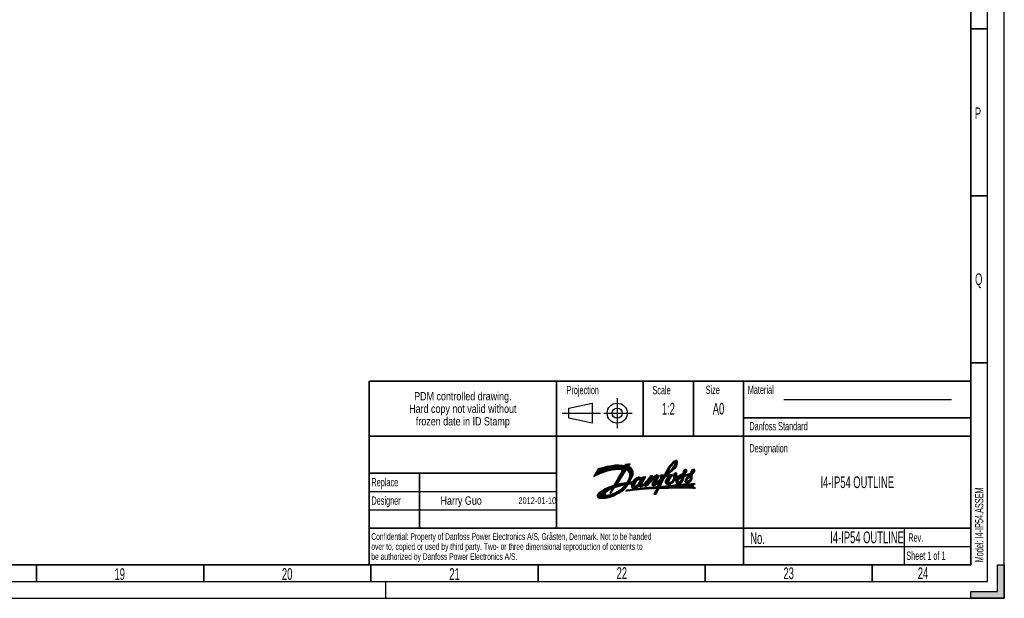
# Model space of a CAD drawing. Header units: millimetres. Extents: x 0 to 1189, y 0 to 841.
# Tile 27 of 67: x 894 to 1189, y 0 to 173. Entities that reach past the tile are written whole.
import ezdxf

# ---------------------------------------------------------------- set-up
doc = ezdxf.new("R2010")
doc.units = ezdxf.units.MM
doc.header["$LTSCALE"] = 65.395
doc.linetypes.add('DASHED', pattern=[0.2, 0.1, -0.1])
doc.layers.get('0').update_dxf_attribs({"linetype": 'CONTINUOUS'})
doc.styles.get("Standard").update_dxf_attribs({"font": 'txt', "width": 0.8})
doc.styles.add('TEXTSTYLE_2', font='txt', dxfattribs={"width": 0.6})

# ---------------------------------------------------------------- blocks, each defined once
blk = doc.blocks.new('SYMBOL_0_BL0', base_point=(1067.18, 55.42))
at = {"color": 3, "linetype": 'CONTINUOUS'}
for p, q in [((1073.18, 59.92), (1073.18, 50.92)), ((1058.68, 56.92), (1065.68, 58.42)), ((1058.68, 53.92), (1058.68, 56.92)), ((1065.68, 58.42), (1065.68, 52.42)), ((1056.68, 55.42), (1068.18, 55.42)), ((1065.68, 52.42), (1058.68, 53.92)), ((1069.18, 55.42), (1077.68, 55.42))]:
    blk.add_line(p, q, dxfattribs=at)
for radius in [3, 1.5]:
    blk.add_circle((1073.18, 55.42), radius, dxfattribs=at)

msp = doc.modelspace()

# ---------------------------------------------------------------- hatches: boundary and pattern name
at = {"linetype": 'CONTINUOUS'}
msp.add_hatch(color=2, dxfattribs=at).paths.add_polyline_path([(1179, 0), (1179, 2), (1187, 2), (1187, 10), (1189, 10), (1189, 0)])

# ---------------------------------------------------------------- linework, layer by layer
at = {"color": 7, "linetype": 'CONTINUOUS'}
for p, q in [((1189, 0), (1189, 841)), ((1187, 10), (1189, 10)), ((1187, 2), (1187, 10)), ((1189, 10), (1189, 0)), ((0, 0), (1189, 0)), ((1179, 2), (1187, 2)), ((1179, 0), (1179, 2)), ((1189, 0), (1179, 0))]:
    msp.add_line(p, q, dxfattribs=at)
at = {"color": 2, "linetype": 'CONTINUOUS'}
for p, q in [((1184, 5), (1184, 836)), ((998.9969, 64.9996), (1178.9969, 64.9996)), ((998.9969, 64.9996), (998.9969, 9.9996)), ((1054.9969, 64.9996), (1054.9969, 20.9996)), ((1080.9969, 64.9996), (1080.9969, 48.4996)), ((1095.9969, 64.9996), (1095.9969, 48.4996)), ((1110.9969, 64.9996), (1110.9969, 9.9996)), ((1178.9969, 64.9996), (1178.9969, 9.9996)), ((1110.9969, 53.9996), (1178.9969, 53.9996)), ((998.9969, 48.4996), (1178.9969, 48.4996)), ((998.9969, 37.4996), (1054.9969, 37.4996)), ((1013.9969, 37.4996), (1013.9969, 20.9996)), ((998.9969, 31.9996), (1054.9969, 31.9996)), ((998.9969, 26.4996), (1054.9969, 26.4996)), ((998.9969, 20.9996), (1178.9969, 20.9996)), ((1158.9969, 20.9996), (1158.9969, 9.9996)), ((1110.9969, 15.4996), (1178.9969, 15.4996)), ((998.9969, 9.9996), (1178.9969, 9.9996)), ((15, 5), (1184, 5))]:
    msp.add_line(p, q, dxfattribs=at)
at = {"color": 5, "linetype": 'CONTINUOUS'}
msp.add_line((1123.0331, 59.4899), (1173.176, 59.5062), dxfattribs=at)
at = {"color": 1, "linetype": 'CONTINUOUS'}
for p, q in [((1088.153, 38.5887), (1090.8234, 41.2592)), ((1090.3599, 40.6161), (1090.9937, 41.2498)), ((1067.4549, 38.7093), (1066.091, 36.3747)), ((1066.2149, 36.5868), (1068.6959, 39.0679)), ((1066.2819, 36.4742), (1068.9387, 39.131)), ((1066.4673, 37.0188), (1068.45, 39.0016)), ((1066.6443, 36.6569), (1069.1785, 39.1912)), ((1066.7196, 37.4508), (1068.2009, 38.932)), ((1066.972, 37.8828), (1067.9483, 38.8591)), ((1066.9917, 36.8248), (1069.4155, 39.2486)), ((1067.2244, 38.3147), (1067.6922, 38.7825)), ((1067.3261, 36.9796), (1069.6497, 39.3032)), ((1067.6493, 37.1232), (1069.8813, 39.3552)), ((1067.9624, 37.2566), (1070.1103, 39.4046)), ((1068.2664, 37.3811), (1070.337, 39.4517)), ((1068.5623, 37.4974), (1070.5612, 39.4963)), ((1068.8509, 37.6063), (1070.7833, 39.5387)), ((1069.1328, 37.7087), (1071.0031, 39.579)), ((1069.4174, 37.8136), (1071.2296, 39.6258)), ((1069.6908, 37.9075), (1071.4508, 39.6675)), ((1069.9546, 37.9916), (1071.6663, 39.7034)), ((1070.2098, 38.0672), (1071.8766, 39.7341)), ((1070.4573, 38.1351), (1072.0821, 39.7599)), ((1070.6979, 38.1961), (1072.2831, 39.7814)), ((1070.9323, 38.2509), (1072.48, 39.7986)), ((1071.1609, 38.2999), (1072.6729, 39.8119)), ((1071.3843, 38.3437), (1072.8622, 39.8216)), ((1071.6028, 38.3826), (1073.048, 39.8278)), ((1071.8168, 38.417), (1073.2306, 39.8308)), ((1072.0264, 38.447), (1073.41, 39.8306)), ((1072.2295, 38.4705), (1073.5865, 39.8275)), ((1072.4283, 38.4897), (1073.7602, 39.8216)), ((1072.6233, 38.5051), (1073.9313, 39.813)), ((1072.8147, 38.5169), (1074.0997, 39.8019)), ((1073.0026, 38.5251), (1074.2657, 39.7883)), ((1073.1872, 38.5302), (1074.4294, 39.7723)), ((1073.3687, 38.5321), (1074.5907, 39.7541)), ((1073.4699, 36.1188), (1076.7615, 39.4104)), ((1073.5473, 38.5311), (1074.7499, 39.7336)), ((1073.7121, 36.5406), (1076.6403, 39.4688)), ((1073.7231, 38.5273), (1074.9069, 39.7111)), ((1073.8962, 38.5208), (1075.0619, 39.6864)), ((1073.9544, 36.9625), (1076.8502, 39.8583)), ((1074.0668, 38.5117), (1075.2149, 39.6598)), ((1074.1966, 37.3843), (1077.0341, 40.2218)), ((1074.2349, 38.5002), (1075.7769, 40.0422)), ((1074.4006, 38.4864), (1075.9864, 40.0721)), ((1074.4388, 37.8061), (1076.8246, 40.1919)), ((1074.5571, 38.4632), (1076.1959, 40.1021)), ((1074.6535, 38.3801), (1076.4055, 40.132)), ((1074.6705, 38.2174), (1076.615, 40.1619)), ((1075.6812, 40.0285), (1075.2972, 39.6446)), ((1077.0634, 40.226), (1075.6812, 40.0285)), ((1075.9384, 38.4077), (1076.8768, 39.3461)), ((1076.1171, 38.4068), (1076.9866, 39.2763)), ((1076.247, 38.357), (1077.091, 39.2011)), ((1076.3472, 38.2777), (1077.1903, 39.1207)), ((1076.4322, 38.1831), (1077.2844, 39.0353)), ((1076.517, 38.0883), (1077.3735, 38.9447)), ((1076.596, 37.9876), (1077.4575, 38.8491)), ((1076.6276, 39.4745), (1077.0634, 40.226)), ((1076.669, 37.881), (1077.5363, 38.7484)), ((1076.7359, 37.7683), (1077.61, 38.6424)), ((1076.7963, 37.6491), (1077.6782, 38.5311)), ((1076.8498, 37.523), (1077.7408, 38.4141)), ((1085.0521, 34.2307), (1089.3498, 38.5283)), ((1085.591, 34.5899), (1091.223, 40.2219)), ((1087.62, 37.5169), (1088.6742, 38.5711)), ((1087.7651, 37.8417), (1088.9051, 38.9817)), ((1087.9389, 38.195), (1089.2899, 39.546)), ((1088.4316, 39.0469), (1090.5927, 41.208)), ((1088.5689, 37.3882), (1091.1661, 39.9854)), ((1088.8415, 39.6365), (1090.3174, 41.1124)), ((1089.2307, 37.8704), (1091.0499, 39.6896)), ((1089.6215, 38.8), (1091.249, 40.4275)), ((1090.2832, 39.6413), (1091.2543, 40.6125)), ((1090.4952, 40.5717), (1091.1077, 41.1843)), ((1090.5209, 40.0587), (1091.2445, 40.7822)), ((1090.5584, 40.4554), (1091.1852, 41.0821)), ((1090.5669, 40.2842), (1091.2224, 40.9397)), ((1092.0696, 36.5784), (1093.9733, 38.4821)), ((1092.3539, 36.6831), (1094.0435, 38.3727)), ((1092.8898, 37.5782), (1093.8733, 38.5617)), ((1092.8994, 37.7674), (1093.7264, 38.5944)), ((1092.9515, 37.9991), (1093.5304, 38.578)), ((1094.4746, 36.8281), (1096.2313, 38.5849)), ((1094.7277, 36.9016), (1096.3264, 38.5003)), ((1094.9808, 36.9751), (1096.3912, 38.3855)), ((1095.1577, 37.6908), (1096.0938, 38.6269)), ((1095.1987, 37.9114), (1095.9067, 38.6195)), ((1095.3681, 38.2604), (1095.6095, 38.5019)), ((1070.9938, 32.5651), (1074.0579, 35.6292)), ((1074.6552, 38.1829), (1072.2453, 33.9862)), ((1072.2588, 34.0097), (1074.3498, 36.1006)), ((1072.501, 34.4315), (1074.6416, 36.5721)), ((1072.7433, 34.8533), (1074.9335, 37.0436)), ((1072.9201, 31.0789), (1077.2092, 35.3679)), ((1072.9855, 35.2752), (1075.2253, 37.515)), ((1075.6812, 38.2514), (1073.1142, 34.1047)), ((1073.2277, 35.697), (1075.5172, 37.9865)), ((1075.5408, 33.8792), (1077.385, 35.7234)), ((1076.2431, 34.7611), (1077.5609, 36.0789)), ((1076.4705, 35.1681), (1077.7368, 36.4344)), ((1076.6256, 35.5028), (1077.8817, 36.7589)), ((1076.7406, 35.7974), (1077.9392, 36.996)), ((1076.8287, 36.0651), (1077.968, 37.2044)), ((1076.8958, 37.3894), (1077.7975, 38.2911)), ((1076.8971, 36.3131), (1077.9772, 37.3932)), ((1076.9334, 37.2474), (1077.8478, 38.1618)), ((1076.9502, 36.5458), (1077.9717, 37.5673)), ((1076.9615, 37.0959), (1077.8913, 38.0257)), ((1076.9643, 34.873), (1077.8519, 36.6671)), ((1076.9785, 36.9333), (1077.9271, 37.8819)), ((1076.9818, 36.757), (1077.9543, 37.7296)), ((1077.1498, 34.2309), (1078.8124, 35.8935)), ((1077.3325, 34.234), (1079.201, 36.1025)), ((1077.4701, 33.6532), (1080.0349, 36.218)), ((1077.5286, 33.8913), (1079.8836, 36.2463)), ((1077.5303, 34.2522), (1079.5035, 36.2255)), ((1077.6388, 34.1811), (1079.7132, 36.2555)), ((1078.3947, 32.9613), (1081.6334, 36.2)), ((1078.613, 33), (1081.3864, 35.7735)), ((1079.4383, 35.4419), (1080.1714, 36.1749)), ((1079.577, 34.3233), (1081.5932, 36.3394)), ((1079.8007, 35.6246), (1080.2957, 36.1197)), ((1079.8392, 34.7651), (1081.3879, 36.3138)), ((1079.9331, 35.5774), (1080.4093, 36.0536)), ((1079.9414, 35.0469), (1081.1826, 36.2881)), ((1079.9944, 35.2795), (1080.6073, 35.8924)), ((1080.0042, 35.4689), (1080.513, 35.9777)), ((1080.4203, 34.1047), (1081.7235, 36.3557)), ((1080.5148, 33.465), (1083.7011, 36.6513)), ((1080.7757, 36.2373), (1080.6177, 35.8818)), ((1080.6345, 35.9196), (1080.9774, 36.2625)), ((1081.7235, 36.3557), (1080.7757, 36.2373)), ((1080.8787, 33.6493), (1083.7551, 36.5257)), ((1081.4741, 33.5263), (1084.8219, 36.8741)), ((1081.478, 34.069), (1083.518, 36.109)), ((1081.479, 33.7108), (1083.4238, 35.6556)), ((1081.7016, 33.5742), (1085.0907, 36.9633)), ((1081.8402, 34.2516), (1083.3456, 35.757)), ((1082.344, 35.4738), (1083.5085, 36.6383)), ((1082.8991, 36.2085), (1083.3159, 36.6253)), ((1083.8316, 36.6601), (1083.1604, 36.6149)), ((1083.3544, 35.8215), (1083.8316, 36.6601)), ((1083.5862, 34.2016), (1085.504, 36.1194)), ((1083.6017, 34.0374), (1085.1648, 35.6006)), ((1083.6241, 35.3171), (1085.2457, 36.9387)), ((1083.6695, 34.4645), (1085.5556, 36.3505)), ((1084.3695, 35.6844), (1083.7335, 34.548)), ((1083.8405, 36.0723), (1084.1956, 36.4274)), ((1083.9369, 34.9115), (1085.555, 36.5296)), ((1083.9926, 33.7099), (1085.667, 35.3843)), ((1084.1652, 35.3194), (1085.5224, 36.6766)), ((1084.1975, 33.7352), (1088.393, 37.9307)), ((1084.3412, 35.8546), (1085.3642, 36.8776)), ((1084.3915, 35.7253), (1085.4563, 36.79)), ((1084.5084, 33.8665), (1088.5094, 37.8675)), ((1084.6157, 34.7961), (1085.3568, 35.8818)), ((1085.3878, 33.8479), (1086.9999, 35.46)), ((1085.5225, 34.1622), (1087.1957, 35.8354)), ((1085.6572, 34.4765), (1087.3915, 36.2108)), ((1086.3046, 36.8691), (1085.8702, 36.4347)), ((1085.8702, 36.4347), (1086.6105, 36.4347)), ((1085.999, 36.4347), (1086.4334, 36.8691)), ((1086.0107, 33.5633), (1087.5289, 36.4742)), ((1086.1071, 35.8245), (1087.1567, 36.8741)), ((1086.1786, 36.4347), (1086.613, 36.8691)), ((1087.0945, 36.8691), (1086.3046, 36.8691)), ((1086.3582, 36.4347), (1086.7926, 36.8691)), ((1086.5378, 36.4347), (1086.9722, 36.8691)), ((1087.4965, 37.2138), (1088.5075, 38.2248)), ((1087.5289, 36.4742), (1088.4274, 36.4742)), ((1087.5329, 34.9153), (1089.6617, 37.0441)), ((1087.5474, 34.7502), (1089.7535, 36.9563)), ((1087.586, 34.6093), (1089.2343, 36.2575)), ((1087.5986, 35.1607), (1089.4842, 37.0463)), ((1087.6425, 34.4862), (1088.9255, 35.7692)), ((1087.6549, 36.4742), (1088.345, 37.1643)), ((1087.7139, 34.3779), (1088.7713, 35.4353)), ((1087.8345, 36.4742), (1088.3938, 37.0335)), ((1087.8622, 35.6039), (1089.2932, 37.0348)), ((1088.0141, 36.4742), (1088.529, 36.9891)), ((1088.1937, 36.4742), (1088.72, 37.0005)), ((1088.3733, 36.4742), (1088.9111, 37.0119)), ((1088.5015, 36.4227), (1089.1021, 37.0234)), ((1089.588, 37.0525), (1088.529, 36.9891)), ((1088.9242, 34.1514), (1090.7611, 35.9883)), ((1089.2096, 34.2572), (1090.6824, 35.73)), ((1089.7713, 35.1781), (1091.2183, 36.6251)), ((1089.9848, 35.5712), (1090.9712, 36.5576)), ((1090.0198, 36.6838), (1090.8553, 37.5194)), ((1090.02, 36.5044), (1090.9717, 37.4562)), ((1090.0579, 35.8239), (1090.9372, 36.7032)), ((1090.065, 36.9086), (1090.6955, 37.5392)), ((1090.0705, 36.3753), (1091.0374, 37.3422)), ((1090.1246, 36.2499), (1091.0731, 37.1984)), ((1090.1257, 36.0713), (1091.0721, 37.0177)), ((1090.6898, 35.0189), (1092.0361, 36.3653)), ((1090.6986, 34.8481), (1092.3007, 36.4503)), ((1090.7366, 34.7066), (1094.0297, 37.9996)), ((1090.833, 35.3418), (1091.6893, 36.1981)), ((1090.9283, 36.1554), (1091.4679, 36.695)), ((1090.9391, 36.162), (1092.4013, 36.7005)), ((1091.2167, 36.2642), (1091.7446, 36.7922)), ((1091.3347, 34.227), (1093.0815, 35.9739)), ((1091.501, 36.369), (1092.0639, 36.9319)), ((1091.51, 34.2227), (1093.0405, 35.7532)), ((1091.7171, 34.2502), (1092.9724, 35.5055)), ((1091.7853, 36.4737), (1092.4679, 37.1562)), ((1092.1795, 35.9698), (1093.3789, 37.1692)), ((1092.2841, 35.356), (1093.1036, 36.1755)), ((1092.4077, 36.0184), (1093.3361, 36.9469)), ((1092.4273, 35.6789), (1093.111, 36.3626)), ((1092.4697, 35.9009), (1093.4759, 36.9071)), ((1092.479, 36.6286), (1094.0754, 38.225)), ((1093.1803, 36.4524), (1095.1482, 37.0237)), ((1093.2092, 36.4608), (1093.7364, 36.9879)), ((1094.7442, 37.3007), (1093.4054, 36.8852)), ((1093.4623, 36.5342), (1093.9968, 37.0687)), ((1093.4734, 35.1085), (1095.0026, 36.6377)), ((1093.4771, 34.9326), (1094.0427, 35.4981)), ((1093.5406, 35.3553), (1094.6697, 36.4844)), ((1093.6917, 35.686), (1094.3367, 36.331)), ((1093.7154, 36.6077), (1094.2572, 37.1496)), ((1093.9685, 36.6812), (1094.5176, 37.2304)), ((1094.0051, 34.5626), (1095.6143, 36.1717)), ((1094.1821, 34.5599), (1095.599, 35.9769)), ((1094.2215, 36.7547), (1094.7711, 37.3042)), ((1095.0434, 36.6565), (1094.2376, 36.2854)), ((1094.3944, 34.5927), (1095.5571, 35.7554)), ((1094.4833, 35.9388), (1095.6247, 37.0802)), ((1094.6296, 34.6482), (1095.4688, 35.4875)), ((1094.9342, 36.2101), (1095.6211, 36.897)), ((1095.0758, 35.8128), (1095.6153, 36.3524)), ((1095.1005, 36.1968), (1095.6221, 36.7183)), ((1095.1288, 36.0455), (1095.6187, 36.5353)), ((1095.2163, 36.8514), (1095.7489, 37.3839)), ((1095.2299, 37.0197), (1095.2165, 36.8527)), ((1095.2177, 37.0324), (1096.4141, 38.2288)), ((1095.614, 36.2857), (1095.6249, 36.8691)), ((1095.9068, 37.5419), (1096.3309, 37.966)), ((1067.2091, 30.5764), (1069.0957, 32.463)), ((1067.2526, 30.4403), (1069.5177, 32.7054)), ((1067.3145, 30.3226), (1069.8957, 32.9038)), ((1067.3921, 30.2206), (1070.2426, 33.0711)), ((1067.4937, 30.1426), (1070.566, 33.2149)), ((1067.6186, 30.0879), (1070.8709, 33.3402)), ((1067.7514, 30.0411), (1071.1606, 33.4502)), ((1067.8932, 30.0033), (1071.4375, 33.5476)), ((1069.8493, 31.7797), (1071.7035, 33.6339)), ((1070.5397, 32.2906), (1071.9552, 33.7061)), ((1071.6685, 32.8973), (1070.9395, 31.5209)), ((1071.0429, 31.7161), (1072.2907, 32.9639)), ((1071.2335, 31.4348), (1072.4083, 33.134)), ((1071.2451, 32.098), (1073.2356, 34.0884)), ((1071.3682, 32.7598), (1073.766, 35.1577)), ((1071.4474, 32.4799), (1073.1823, 34.2148)), ((1071.6497, 32.8618), (1073.4742, 34.6862)), ((1072.4595, 33.171), (1075.4615, 34.0548)), ((1072.5138, 33.187), (1073.4751, 34.1483)), ((1072.5533, 30.8917), (1074.5244, 32.8628)), ((1072.7683, 33.2619), (1073.7104, 34.204)), ((1073.0228, 33.3369), (1073.9418, 34.2558)), ((1073.1142, 34.1047), (1073.0951, 34.0668)), ((1073.0951, 34.0668), (1073.1075, 34.055)), ((1073.2774, 33.4118), (1074.1694, 34.3038)), ((1073.3172, 31.2964), (1077.0333, 35.0125)), ((1073.5319, 33.4867), (1074.3935, 34.3483)), ((1073.756, 31.5556), (1077.0008, 34.8003)), ((1073.7864, 33.5617), (1074.6143, 34.3895)), ((1074.041, 33.6366), (1074.8318, 34.4275)), ((1074.2581, 31.878), (1076.3229, 33.9429)), ((1074.2955, 33.7115), (1075.0464, 34.4624)), ((1074.55, 33.7864), (1075.2581, 34.4945)), ((1074.7969, 32.2373), (1076.0124, 33.4527)), ((1074.8046, 33.8614), (1075.467, 34.5238)), ((1075.0591, 33.9363), (1075.6733, 34.5504)), ((1075.3136, 34.0112), (1075.8763, 34.5739)), ((1075.5307, 34.0486), (1076.1243, 34.6423)), ((1076.2984, 32.1223), (1076.5931, 32.417)), ((1076.4952, 34.1152), (1077.1955, 34.8155)), ((1076.5053, 32.1496), (1076.8057, 32.45)), ((1076.7117, 32.1764), (1077.0177, 32.4824)), ((1076.7828, 34.2231), (1077.3903, 34.8306)), ((1076.7969, 34.2248), (1077.4663, 34.2364)), ((1076.9176, 32.2027), (1077.2292, 32.5143)), ((1076.967, 34.2277), (1077.5904, 34.8511)), ((1077.4663, 34.8365), (1076.9701, 34.7979)), ((1077.1229, 32.2284), (1077.4402, 32.5457)), ((1077.3277, 32.2535), (1077.6507, 32.5765)), ((1077.4713, 33.4748), (1078.6487, 34.6522)), ((1077.5016, 33.3255), (1078.4506, 34.2745)), ((1077.5319, 32.2782), (1077.8606, 32.6069)), ((1077.5517, 33.196), (1078.3513, 33.9956)), ((1077.6303, 33.095), (1078.2841, 33.7488)), ((1077.7295, 33.0146), (1078.3431, 33.6281)), ((1077.7356, 32.3023), (1078.07, 32.6367)), ((1077.8496, 32.9551), (1078.4678, 33.5733)), ((1077.9388, 32.3258), (1078.2789, 32.666)), ((1077.9965, 32.9224), (1078.7331, 33.659)), ((1078.1414, 32.3489), (1078.4873, 32.6948)), ((1078.1903, 32.9366), (1079.1748, 33.9211)), ((1078.3436, 32.3714), (1078.6952, 32.723)), ((1078.5452, 32.3934), (1078.9025, 32.7508)), ((1078.7463, 32.4149), (1079.1094, 32.7781)), ((1078.8801, 33.0875), (1081.1395, 35.3469)), ((1078.9469, 32.4359), (1079.3158, 32.8048)), ((1079.147, 32.4564), (1079.5217, 32.8311)), ((1079.3389, 33.3668), (1079.5591, 33.587)), ((1079.3466, 32.4765), (1079.7271, 32.8569)), ((1079.5458, 32.496), (1079.932, 32.8823)), ((1079.7041, 33.7319), (1080.8925, 34.9203)), ((1079.7258, 33.5741), (1080.6456, 34.4938)), ((1079.7444, 32.515), (1080.1365, 32.9071)), ((1079.7913, 33.46), (1080.4144, 34.083)), ((1079.8881, 33.3771), (1080.4519, 33.941)), ((1079.9425, 32.5335), (1080.3404, 32.9315)), ((1080.019, 33.3284), (1080.5742, 33.8836)), ((1080.1402, 32.5516), (1080.5439, 32.9553)), ((1080.2169, 33.3467), (1081.1795, 34.3093)), ((1080.3374, 32.5692), (1080.747, 32.9788)), ((1080.5341, 32.5863), (1080.9495, 33.0017)), ((1080.7304, 32.603), (1081.1516, 33.0242)), ((1080.9261, 32.6191), (1081.3533, 33.0463)), ((1081.1322, 32.6357), (1081.5545, 33.0679)), ((1081.3163, 32.6501), (1081.7552, 33.089)), ((1081.4076, 33.5123), (1082.1579, 33.6703)), ((1081.5107, 32.6649), (1081.9555, 33.1097)), ((1081.7047, 32.6792), (1082.1554, 33.1299)), ((1081.8982, 32.6931), (1082.3548, 33.1497)), ((1081.9291, 33.6221), (1083.1481, 34.8411)), ((1082.0912, 32.7066), (1082.5537, 33.1691)), ((1082.1566, 33.67), (1082.1611, 33.6745)), ((1082.2839, 32.7196), (1082.7523, 33.188)), ((1082.476, 32.7322), (1082.9504, 33.2065)), ((1082.6678, 32.7443), (1083.148, 33.2246)), ((1082.8591, 32.756), (1083.3453, 33.2422)), ((1083.0499, 32.7673), (1083.5421, 33.2594)), ((1083.2404, 32.7781), (1083.7385, 33.2763)), ((1083.4304, 32.7886), (1083.9345, 33.2926)), ((1083.62, 32.7986), (1084.1301, 33.3086)), ((1083.6518, 33.9079), (1084.7786, 35.0348)), ((1083.7258, 33.8023), (1084.5656, 34.6421)), ((1083.8092, 32.8081), (1084.3253, 33.3242)), ((1083.8243, 33.7212), (1084.8086, 34.7055)), ((1083.998, 32.8173), (1084.52, 33.3393)), ((1084.8434, 32.525), (1084.1326, 31.1427)), ((1084.1464, 31.1696), (1085.5529, 32.5762)), ((1084.1864, 32.8261), (1084.7144, 33.3541)), ((1084.3366, 31.5394), (1086.2571, 33.46)), ((1084.3743, 32.8344), (1084.9083, 33.3684)), ((1084.5267, 31.9092), (1086.066, 33.4485)), ((1084.5619, 32.8423), (1086.8041, 35.0846)), ((1084.567, 33.9072), (1085.7517, 34.6971)), ((1084.7169, 32.279), (1086.0209, 33.583)), ((1084.76, 32.8609), (1086.6083, 34.7092)), ((1084.7644, 31.1427), (1085.7067, 32.8557)), ((1084.8695, 32.7907), (1086.4125, 34.3338)), ((1084.9091, 32.6508), (1086.2167, 33.9584)), ((1085.7517, 34.6971), (1085.2836, 33.6047)), ((1085.8362, 32.8595), (1086.4507, 33.4739)), ((1086.0211, 32.8648), (1086.6442, 33.4879)), ((1087.5289, 33.5518), (1086.0915, 33.448)), ((1086.2059, 32.8699), (1086.8378, 33.5019)), ((1086.3904, 32.8749), (1087.0314, 33.5159)), ((1086.5748, 32.8797), (1087.225, 33.5298)), ((1086.7591, 32.8843), (1087.4186, 33.5438)), ((1086.9431, 32.8888), (1087.6171, 33.5627)), ((1087.127, 32.893), (1087.822, 33.588)), ((1087.3108, 32.8972), (1088.0264, 33.6128)), ((1087.4943, 32.9011), (1088.2305, 33.6373)), ((1087.6777, 32.9049), (1088.4343, 33.6615)), ((1087.7989, 34.2833), (1088.6725, 35.157)), ((1087.861, 32.9086), (1088.6377, 33.6853)), ((1087.897, 34.2019), (1088.6054, 34.9102)), ((1088.009, 34.1342), (1088.6447, 34.7699)), ((1088.0441, 32.912), (1088.8407, 33.7087)), ((1088.1581, 34.1037), (1088.7261, 34.6717)), ((1088.227, 32.9153), (1089.0434, 33.7318)), ((1088.3208, 34.0869), (1088.8444, 34.6104)), ((1088.4097, 32.9185), (1089.2457, 33.7545)), ((1088.4985, 34.085), (1089.0249, 34.6114)), ((1088.5923, 32.9215), (1089.4477, 33.7768)), ((1088.6963, 34.1031), (1089.4179, 34.8247)), ((1088.7747, 32.9243), (1089.6493, 33.7989)), ((1088.957, 32.927), (1089.8506, 33.8205)), ((1089.1391, 32.9295), (1090.0515, 33.8418)), ((1089.3211, 32.9318), (1090.2521, 33.8628)), ((1089.5029, 32.934), (1090.4523, 33.8835)), ((1089.6845, 32.9361), (1090.6522, 33.9038)), ((1089.7818, 34.6497), (1090.2616, 35.1296)), ((1089.866, 32.9379), (1090.8518, 33.9237)), ((1090.0473, 32.9396), (1091.051, 33.9434)), ((1090.2284, 32.9412), (1091.2499, 33.9626)), ((1090.4094, 32.9426), (1091.4485, 33.9816)), ((1090.5903, 32.9438), (1091.6467, 34.0002)), ((1090.771, 32.9449), (1091.8446, 34.0185)), ((1090.7951, 34.5855), (1091.3543, 35.1447)), ((1090.8704, 34.4812), (1091.4068, 35.0175)), ((1090.9515, 32.9458), (1092.0422, 34.0365)), ((1090.9611, 34.3922), (1091.5032, 34.9344)), ((1091.0672, 34.3188), (1091.6442, 34.8958)), ((1091.1319, 32.9466), (1092.2395, 34.0542)), ((1091.1904, 34.2624), (1091.879, 34.9509)), ((1091.3121, 32.9472), (1092.4364, 34.0715)), ((1091.4921, 32.9476), (1092.633, 34.0885)), ((1091.672, 32.9479), (1092.8293, 34.1052)), ((1091.8518, 32.9481), (1093.0253, 34.1215)), ((1091.9697, 34.3232), (1092.8607, 35.2143)), ((1092.0314, 32.9481), (1093.2209, 34.1376)), ((1092.2109, 32.9479), (1093.4162, 34.1533)), ((1092.3902, 32.9476), (1093.6113, 34.1687)), ((1092.4007, 34.5746), (1092.6093, 34.7833)), ((1092.5693, 32.9472), (1093.806, 34.1839)), ((1092.7483, 32.9465), (1094.0004, 34.1986)), ((1092.9271, 32.9458), (1094.1945, 34.2131)), ((1093.1058, 32.9448), (1094.3883, 34.2273)), ((1093.2843, 32.9438), (1094.5817, 34.2412)), ((1093.4627, 32.9425), (1094.7749, 34.2548)), ((1093.5281, 34.804), (1094.03, 35.3059)), ((1093.6063, 34.7026), (1094.0945, 35.1908)), ((1093.6409, 32.9412), (1094.9678, 34.268)), ((1093.7114, 34.6281), (1094.2013, 35.118)), ((1093.819, 32.9396), (1095.1604, 34.281)), ((1093.8501, 34.5872), (1094.3551, 35.0922)), ((1093.9969, 32.938), (1095.3527, 34.2937)), ((1094.1747, 32.9362), (1095.5446, 34.3061)), ((1094.3524, 32.9342), (1095.7363, 34.3181)), ((1094.5299, 32.9321), (1095.9277, 34.3299)), ((1094.7072, 32.9298), (1096.1188, 34.3414)), ((1094.8844, 32.9274), (1095.6475, 33.6905)), ((1094.9547, 34.7938), (1095.2438, 35.0828)), ((1095.0614, 32.9248), (1095.7445, 33.6079)), ((1095.2383, 32.9221), (1095.8415, 33.5253)), ((1095.415, 32.9192), (1095.9385, 33.4427)), ((1095.5917, 32.9162), (1096.0355, 33.3601)), ((1095.6249, 33.7097), (1096.4746, 34.3621)), ((1096.5796, 32.8967), (1095.6249, 33.7097)), ((1095.7681, 32.9131), (1096.1325, 33.2775)), ((1095.8052, 33.8481), (1096.3096, 34.3526)), ((1095.9444, 32.9098), (1096.2295, 33.1949)), ((1096.1206, 32.9063), (1096.3265, 33.1123)), ((1096.2966, 32.9028), (1096.4235, 33.0296)), ((1096.4725, 32.899), (1096.5205, 32.947)), ((1067.2067, 30.7537), (1068.6028, 32.1497)), ((1067.3183, 31.0448), (1067.9631, 31.6897)), ((1068.0451, 29.9756), (1069.764, 31.6944)), ((1068.2093, 29.9602), (1069.5939, 31.3448)), ((1068.3834, 29.9547), (1069.6235, 31.1948)), ((1068.5553, 29.947), (1069.6872, 31.0789)), ((1068.7308, 29.9429), (1069.7818, 30.9938)), ((1068.9102, 29.9426), (1069.9093, 30.9417)), ((1069.0936, 29.9465), (1070.0506, 30.9034)), ((1069.2815, 29.9548), (1070.2091, 30.8823)), ((1069.4742, 29.9678), (1070.4061, 30.8997)), ((1069.672, 29.986), (1070.6308, 30.9448)), ((1069.8755, 30.0099), (1070.8635, 30.998)), ((1070.0852, 30.04), (1071.1054, 31.0602)), ((1070.3019, 30.0771), (1071.3578, 31.133)), ((1070.5263, 30.1219), (1071.6225, 31.2181)), ((1070.7596, 30.1756), (1071.9021, 31.3181)), ((1070.986, 31.4796), (1071.8883, 32.382)), ((1071.0031, 30.2395), (1072.2002, 31.4366)), ((1071.1138, 31.4279), (1071.486, 31.8)), ((1071.2798, 30.3366), (1072.522, 31.5788)), ((1071.5759, 30.4531), (1072.8764, 31.7536)), ((1071.8851, 30.5827), (1073.2796, 31.9772)), ((1072.2099, 30.7279), (1073.7702, 32.2882)), ((1076.0583, 32.332), (1075.8447, 32.2916)), ((1075.8815, 32.0646), (1076.1663, 32.3494)), ((1076.0909, 32.0944), (1076.38, 32.3834)), ((1084.1326, 31.1427), (1084.7644, 31.1427)), ((1084.2991, 31.1427), (1085.3334, 32.177)), ((1084.4787, 31.1427), (1085.1138, 31.7778)), ((1084.6583, 31.1427), (1084.8942, 31.3786))]:
    msp.add_line(p, q, dxfattribs=at)
at = {"color": 7, "linetype": 'DASHED'}
msp.add_line((1004, 0), (1004, 5), dxfattribs=at)
at = {"color": 7, "linetype": 'CONTINUOUS', "const_width": 0.5}
for points in [[(1179, 10), (1179, 831)], [(1184, 170.5), (1179, 170.5)], [(1184, 120.5), (1179, 120.5)], [(1184, 70.5), (1179, 70.5)], [(998.9969, 64.9996), (1178.9969, 64.9996)], [(998.9969, 9.9996), (998.9969, 64.9996)], [(1054.9778, 64.8964), (1054.9778, 20.8964)], [(1080.9969, 64.9996), (1080.9969, 48.4996)], [(1095.9969, 48.4996), (1095.9969, 64.9996)], [(1111.1532, 64.8434), (1110.8407, 65.1559)], [(1111.1532, 65.1559), (1110.8407, 64.8434)], [(1110.9969, 64.9996), (1110.9969, 9.9996)], [(1178.9969, 64.9996), (1178.9969, 9.9996)], [(1111.1532, 53.8434), (1110.8407, 54.1559)], [(1111.1532, 54.1559), (1110.8407, 53.8434)], [(1110.9969, 53.9996), (1178.9969, 53.9996)], [(998.9969, 48.4996), (1178.9969, 48.4996)], [(1013.9891, 37.4996), (998.9969, 37.4996)], [(1013.7436, 37.4995), (1055.0506, 37.5059)], [(1014.0314, 20.9352), (1014.0302, 37.4855)], [(998.9969, 20.9996), (1178.9969, 20.9996)], [(20, 10), (1179, 10)], [(899.5, 5), (899.5, 10)], [(949.5, 5), (949.5, 10)], [(998.9969, 9.9996), (1178.9969, 9.9996)], [(999.5, 5), (999.5, 10)], [(1049.5, 5), (1049.5, 10)], [(1099.5, 5), (1099.5, 10)], [(1149.5, 5), (1149.5, 10)]]:
    msp.add_lwpolyline(points, dxfattribs=at)
at = {"color": 1, "linetype": 'CONTINUOUS'}
for centre, radius, start, end in [((1090.9963, 39.6028), 1.6552, 97.924375, 139.024373), ((1090.8913, 40.9397), 0.3266, 5.838286, 112.15329), ((1076.0955, 11.1289), 28.9023, 100.110338, 107.395181), ((1073.7702, 25.5759), 12.9888, 97.756496, 110.936751), ((1073.3116, 29.1681), 10.663, 79.268134, 102.400002), ((1073.3956, 27.4742), 11.0579, 84.252331, 97.160834), ((1074.4833, 38.2801), 0.1975, 330.524111, 84.252331), ((1076.0257, 37.9743), 0.4421, 35.178944, 141.188343), ((1075.7215, 37.4086), 2.2558, 340.806961, 66.317497), ((1097.0261, 33.5078), 10.2248, 135.3925, 159.089369), ((1094.6375, 35.4869), 6.7137, 130.899994, 158.328884), ((1080.6412, 48.9641), 14.0303, 303.64018, 315.829258), ((1085.1594, 42.9905), 6.1213, 303.243538, 329.899994), ((1090.374, 40.4305), 0.1861, 3.354893, 135.258005), ((1089.7782, 40.3274), 0.7898, 329, 8.3), ((1089.2197, 40.5791), 2.0349, 316.863229, 11.159121), ((1094.0755, 37.6246), 1.1848, 140.300003, 181.199997), ((1093.691, 37.8389), 0.7564, 79.32226, 134.167189), ((1093.6806, 38.217), 0.3949, 337.600006, 67.599998), ((1096.285, 37.5997), 1.1301, 133.773554, 174.673548), ((1096.0301, 37.8732), 0.7564, 79.32226, 134.167189), ((1096.0198, 38.2514), 0.3949, 337.600006, 67.599998), ((1076.8659, 15.9381), 23.1031, 109.566195, 117.800003), ((1071.5345, 37.659), 5.5289, 327.399994, 350), ((1074.989, 36.8081), 1.9934, 356.860701, 45.464304), ((1080.6961, 32.8567), 3.5736, 108.655112, 142.255103), ((1080.8152, 33.2753), 2.567, 117, 166.199997), ((1077.8533, 35.6449), 2.1721, 289.200012, 353.5), ((1079.7322, 35.0199), 1.2357, 44.227017, 98.33875), ((1079.7997, 35.4125), 0.2121, 356.3522, 134.96899), ((1075.1249, 41.5207), 9.4146, 306.233511, 328.59503), ((1092.74, 25.7251), 13.2328, 130.22103, 143.100471), ((1083.4708, 35.7728), 0.1262, 157.276644, 355.938178), ((1086.726, 33.5419), 3.8378, 119.408946, 144.623087), ((1084.2829, 35.7574), 0.1133, 319.866059, 140.739321), ((1080.6692, 40.8222), 7.3857, 303.509371, 323.55476), ((1085.0974, 36.505), 0.4583, 355.451405, 123.95139), ((1084.7841, 36.4011), 0.7731, 317.79959, 5.014577), ((1087.0945, 37.2641), 0.3949, 270, 344.299988), ((1091.5868, 33.0886), 4.4943, 133.695563, 154.058541), ((1088.507, 37.1502), 0.1627, 125.055787, 277.769876), ((1088.4718, 37.937), 0.079, 158.328884, 303.243538), ((1088.4274, 36.3952), 0.079, 313.695563, 90), ((1092.1233, 34.0893), 3.6122, 132.176373, 163.718199), ((1088.4411, 36.1549), 1.6503, 290.731768, 353.058145), ((1087.1613, 37.7501), 4.0594, 302.408693, 330.158628), ((1089.6076, 36.8957), 0.158, 304.924254, 97.125016), ((1091.0433, 36.5951), 1.0273, 122.723032, 189.40913), ((1089.7405, 36.1583), 0.3949, 329.100006, 42.900002), ((1090.7278, 37.1456), 0.3949, 48, 127.400002), ((1091.2043, 35.7123), 0.5221, 120.523752, 178.041655), ((1092.8992, 34.1319), 2.3944, 104.27255, 157.072553), ((1090.9524, 36.6219), 0.0669, 152.744433, 318.4945), ((1090.4185, 37.1118), 0.6603, 315.925554, 29.708114), ((1090.1864, 40.7885), 4.2894, 280.969323, 305.992143), ((1091.6369, 35.1869), 0.2857, 138.977375, 255.103029), ((1093.356, 33.6913), 2.5643, 114.521183, 138.977375), ((1091.2785, 35.9954), 1.1917, 305.280953, 353.946329), ((1092.344, 35.9097), 0.126, 341.503989, 114.521183), ((1092.3577, 36.5755), 0.1324, 248.387347, 70.793153), ((1092.5727, 37.6066), 0.3184, 294.969549, 358.777659), ((1090.2609, 36.3843), 2.8504, 335.999628, 359.396095), ((1093.2086, 36.3589), 0.0976, 106.833981, 182.731215), ((1093.934, 36.9472), 0.5978, 120.510011, 180.412772), ((1093.3947, 36.9428), 0.0586, 179.928696, 280.459763), ((1095.3398, 34.7331), 1.9038, 125.37637, 170.068402), ((1093.1303, 38.2508), 0.9338, 302.384513, 348.61663), ((1094.3047, 35.3844), 0.2857, 138.977375, 255.103029), ((1096.0238, 33.8888), 2.5643, 114.521183, 138.977375), ((1093.9463, 36.1929), 1.1917, 305.280953, 353.946329), ((1094.6968, 37.7651), 0.4668, 275.828238, 352.558309), ((1095.0119, 36.1072), 0.126, 341.503989, 114.521183), ((1094.9763, 36.8902), 0.2431, 286.023273, 351.129798), ((1095.1876, 36.9913), 0.051, 33.844317, 140.543561), ((1093.6821, 36.2248), 1.9329, 324.905181, 1.805175), ((1096.3157, 36.9751), 0.6989, 125.410726, 188.718555), ((1095.4963, 38.3782), 0.9308, 296.433622, 342.665739), ((1075.2661, 22.2104), 11.9662, 106.611208, 129.947679), ((1074.617, 26.0579), 7.4479, 113.321003, 129.947679), ((1068.77, 39.6336), 8.8858, 279.899994, 319.838043), ((1071.7696, 34.1886), 0.517, 278.410336, 336.949054), ((1072.4862, 33.0801), 0.0948, 106.403345, 145.341187), ((1078.0507, 15.3458), 19.3513, 96.5, 104.800003), ((1071.7586, 36.4911), 5.2274, 301.085039, 331.104702), ((1075.4883, 33.9638), 0.0948, 319.838043, 106.403345), ((1075.8161, 35.2758), 0.7045, 273.577982, 302.278438), ((1088.3154, -58.0075), 90.9274, 92.324078, 97.844957), ((1092.3286, -68.2955), 101.9343, 94.145171, 99.184586), ((1076.869, 33.5564), 0.6723, 96.157922, 142.557931), ((1076.9872, 34.837), 0.0426, 122.467562, 246.329787), ((1078.324, 33.5698), 0.858, 147.668666, 206.749455), ((1077.4721, 35.3219), 0.4854, 269.316267, 325.116285), ((1077.527, 34.1288), 0.1235, 305.724401, 119.423345), ((1078.0507, 33.5123), 0.5924, 213.699997, 288.5), ((1078.1933, 34.7325), 1.7826, 271.457524, 328.774608), ((1078.4798, 33.7697), 0.1968, 143.167261, 296.506753), ((1080.084, 33.7038), 0.381, 164.064441, 289.68083), ((1078.8861, 37.1323), 4.0127, 289.299564, 316.931977), ((1080.5778, 34.0502), 0.1667, 160.935701, 312.165375), ((1082.135, 33.3627), 0.7427, 126.364982, 168.37784), ((1081.4562, 34.2619), 0.3841, 308.37546, 19.831254), ((1084.1394, 34.1709), 0.554, 137.108091, 233.950094), ((1083.9746, 34.6971), 0.9873, 260.600006, 306.869898), ((1084.6505, 34.6996), 0.1025, 109.844492, 339.699023), ((1084.7159, 32.6716), 0.1944, 311.013481, 116.83467), ((1084.929, 33.7567), 0.3858, 274.660582, 336.801409), ((1091.934, -176.8882), 209.8363, 88.731397, 91.700606), ((1086.0804, 33.5262), 0.079, 151.927513, 278.130102), ((1104.028, -98.8163), 133.3924, 93.246135, 97.105034), ((1088.4001, 34.9082), 0.8672, 170.277882, 243.732227), ((1088.4293, 35.9248), 1.8412, 257.035137, 299.535137), ((1088.9331, 34.9263), 0.3281, 147.627396, 286.327408), ((1091.4408, 34.972), 0.7525, 172.927554, 276.798752), ((1091.4155, 35.7685), 1.5479, 274.237819, 339.443502), ((1091.6756, 35.2894), 0.3949, 253.5, 317.5), ((1093.9425, 35.0427), 0.4783, 177.756526, 238.399993), ((1094.1109, 35.728), 1.1702, 249.018673, 289.21867), ((1094.3434, 35.4869), 0.3949, 253.5, 317.5), ((1094.3673, 35.6703), 1.0552, 277.01252, 328.152956), ((1068.4275, 30.4528), 1.2573, 132.212038, 169.192886), ((1067.9801, 30.7478), 0.7898, 184.300003, 227.300003), ((1068.301, 31.8139), 1.856, 242.519014, 270.787514), ((1068.8323, 38.0169), 8.0746, 266.408671, 286.094388), ((1070.3606, 31.1881), 0.7825, 132.212038, 169.192886), ((1070.0822, 31.3717), 0.4916, 184.300003, 227.300003), ((1070.2818, 32.0352), 1.1552, 242.519014, 270.787514), ((1071.1571, 31.7191), 0.2944, 222.314763, 285.023793), ((1066.0055, 44.1752), 14.8097, 290, 304.799988), ((1075.8717, 32.1795), 0.1153, 103.544721, 286.469194)]:
    msp.add_arc(centre, radius, start, end, dxfattribs=at)

# ---------------------------------------------------------------- block references
at = {"color": 2, "linetype": 'CONTINUOUS'}
msp.add_blockref('SYMBOL_0_BL0', (1067.1849, 55.4178), dxfattribs=at)

# ---------------------------------------------------------------- texts
at = {"color": 5, "linetype": 'CONTINUOUS', "line_spacing_factor": 0.9, "style": 'TEXTSTYLE_2'}
for s, insert, char_height, width, attachment_point in [('P', (1180.1802, 146.9401), 3.5, 2.1, 1), ('Q', (1180.25, 97.2647), 3.5, 2.1, 1), ('Projection', (1058.0247, 63.583), 2.5, 15, 1), ('Scale', (1083.7286, 63.568), 2.5, 7.5, 1), ('Size', (1099.6622, 63.6649), 2.5, 6, 1), ('Material', (1112.2496, 63.6724), 2.5, 12, 1), ('1:2', (1088.4969, 58.4996), 3.5, 6.3, 2), ('A0', (1103.4969, 58.4996), 3.5, 4.2, 2), ('Danfoss Standard', (1112.733, 52.7767), 2.5, 24, 1), ('Designation', (1112.7192, 46.1663), 2.5, 16.5, 1), ('I4-IP54 OUTLINE', (1144.9969, 36.4996), 3.5, 31.5, 2), (' Replace', (999.0594, 35.9996), 2.5, 12, 1), (' Designer', (999.0594, 30.4996), 2.5, 13.5, 1), (' Confidential: Property of Danfoss Power Electronics A/S, Gråsten, Denmark. Not to be handed \\P over to, copied or used by third party. Two- or three dimensional reproduction of contents to\\P be authorized by Danfoss Power Electronics A/S.', (999.0594, 19.4996), 2, 113.15, 1), ('No.', (1112.9969, 19.7496), 3.5, 6.3, 1), ('I4-IP54 OUTLINE', (1158.9344, 19.9996), 3.5, 31.5, 3), ('Rev.', (1160.2757, 19.4166), 2.5, 6, 1), (' Sheet 1 of 1', (1159.0594, 13.9996), 2.5, 19.5, 1), ('19', (922.7898, 8.9998), 3.5, 4.2, 1), ('20', (972.8837, 9.0209), 3.5, 4.2, 1), ('21', (1022.9577, 9.0282), 3.5, 4.2, 1), ('22', (1073.0152, 9.3112), 3.5, 4.2, 1), ('23', (1122.9183, 9.2493), 3.5, 4.2, 1), ('24', (1163.1129, 9.2579), 3.5, 4.2, 1)]:
    msp.add_mtext(s, dxfattribs=dict(at, insert=insert, char_height=char_height, width=width, attachment_point=attachment_point))
at = {"color": 5, "linetype": 'CONTINUOUS', "line_spacing_factor": 0.9}
for s, insert, char_height, width, attachment_point in [('PDM controlled drawing.\\PHard copy not valid without\\Pfrozen date in ID Stamp', (1026.9969, 61.7496), 2.5, 54, 2), ('Harry Guo ', (1026.4969, 30.4996), 2.5, 20, 2), (' 2012-01-10 ', (1054.9344, 30.2496), 2, 19.2, 3)]:
    msp.add_mtext(s, dxfattribs=dict(at, insert=insert, char_height=char_height, width=width, attachment_point=attachment_point))
at = {"color": 5, "linetype": 'CONTINUOUS', "insert": (1180.2295, 10.7744), "char_height": 2.5, "width": 30, "attachment_point": 1, "rotation": 90, "line_spacing_factor": 0.9, "style": 'TEXTSTYLE_2'}
msp.add_mtext('Model: I4-IP54.ASSEM', dxfattribs=at)

doc.saveas('drawing.dxf')
